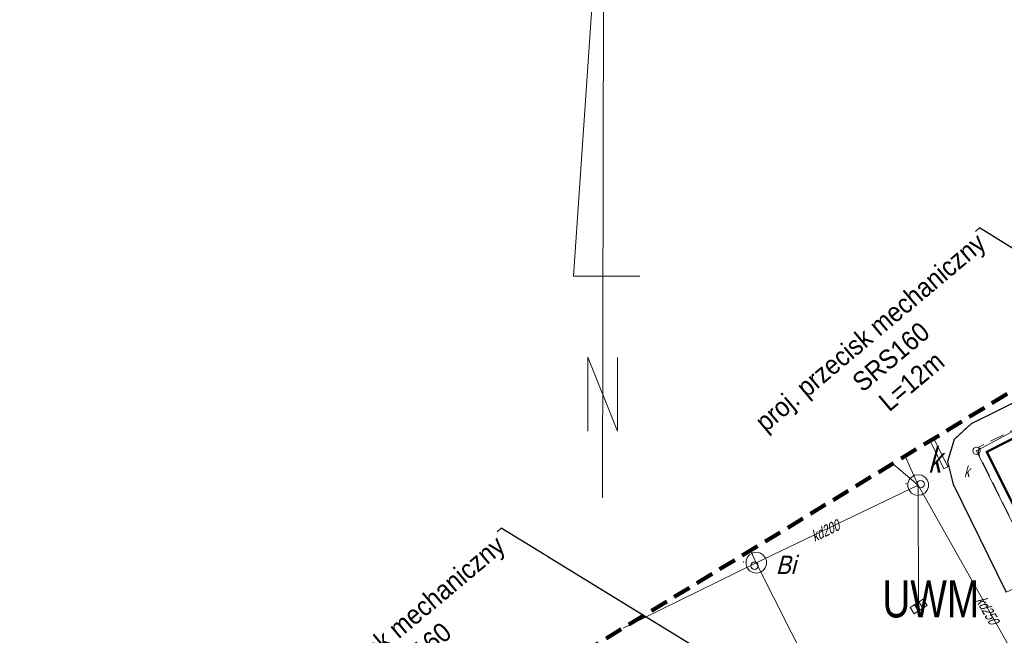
# Model space of a CAD drawing. Extents: x 7463256 to 7464485, y 5957341 to 5958260.
# Tile 231 of 256: x 7464128 to 7464194, y 5957970 to 5958011. Entities that reach past the tile are written whole.
import ezdxf
from ezdxf import colors
from ezdxf.entities.mleader import LeaderData, LeaderLine
from ezdxf.math import Vec2, Vec3

# ---------------------------------------------------------------- set-up
doc = ezdxf.new("R2010")
doc.units = 0
doc.header["$MEASUREMENT"] = 0
for name, pattern in [('1.5_0.5', [2, 1.5, -0.5]), ('4', [1.8, 1.2, -0.6]), ('mz1.0_0.5', [1.5, 1, -0.5])]:
    doc.linetypes.add(name, pattern=pattern)
doc.layers.get('0').update_dxf_attribs({"color": 2, "linetype": 'CONTINUOUS', "lineweight": 5})
for name, color, linetype in [('210-Oznaczenie użytku', 7, 'CONTINUOUS'), ('312-Budynek (powierzchnia)', 7, 'CONTINUOUS'), ('320-część budynku wyodrębniona ze względu na liczbę kondygnacji naziemnych (powierzchnia)', 7, 'CONTINUOUS'), ('jezdnia (powierzchnia)', 7, 'CONTINUOUS'), ('komora podziemna - przewód kanalizacyjny (powierzchnia)', 7, 'CONTINUOUS'), ('komora podziemna - przewód kanalizacyjny (powierzchnia)-Atr17', 7, 'CONTINUOUS'), ('kratka ściekowa (punkt)', 7, 'CONTINUOUS'), ('krawężnik (linia)', 7, 'CONTINUOUS'), ('Obszar opracowania', 7, 'CONTINUOUS'), ('przewód kanalizacyjny (linia)', 7, 'CONTINUOUS'), ('przewód kanalizacyjny (linia)-Atr1', 7, 'CONTINUOUS'), ('Punkt budynku', 7, 'CONTINUOUS'), ('punkt o określonej wysokości (sieć kanalizacyjna)', 7, 'CONTINUOUS'), ('studzienka - przewód kanalizacyjny (powierzchnia)', 7, 'CONTINUOUS'), ('studzienka okrągła - przewód kanalizacyjny (punkt)', 7, 'CONTINUOUS'), ('studzienka okrągła - przewód kanalizacyjny (punkt)-Atr17', 7, 'CONTINUOUS'), ('trawnik (powierzchnia)', 7, 'CONTINUOUS'), ('właz okrągły - siec kanalizacyjna (punkt)', 7, 'CONTINUOUS')]:
    doc.layers.add(name, color=color, linetype=linetype)
doc.layers.add('@Właściciele', color=6, linetype='CONTINUOUS', lineweight=20, plot=False)
doc.layers.add('OBMBS-21-18876-opis proj', color=1, linetype='CONTINUOUS', lineweight=18)
doc.styles.get("Standard").update_dxf_attribs({"font": 'txt', "width": 0.75})

# ---------------------------------------------------------------- blocks, each defined once
blk = doc.blocks.new('PW01')
at = {"linetype": 'Continuous', "lineweight": 13}
h = blk.add_hatch(color=0, dxfattribs=at)
edge = h.paths.add_edge_path()
edge.add_arc((0, 0), 0.045, 0, 360)
blk = doc.blocks.new('US22')
at = {"color": 0, "linetype": 'Continuous', "lineweight": 13}
blk.add_circle((0, 0), 0.25, dxfattribs=at)
blk = doc.blocks.new('US05')
at = {"color": 0, "linetype": 'Continuous', "lineweight": 13}
for p, q in [((-0.525, -0.25), (-0.525, 0.25)), ((-0.525, 0.25), (-0.175, 0.25)), ((-0.175, -0.25), (-0.175, 0.25)), ((-0.175, 0.25), (0.175, 0.25)), ((0.175, -0.25), (0.175, 0.25)), ((0.175, 0.25), (0.525, 0.25)), ((0.525, -0.25), (0.525, 0.25)), ((-0.525, -0.25), (-0.175, -0.25)), ((-0.175, -0.25), (0.175, -0.25)), ((0.175, -0.25), (0.525, -0.25))]:
    blk.add_line(p, q, dxfattribs=at)
blk = doc.blocks.new('US15')
at = {"color": 0, "linetype": 'Continuous', "lineweight": 13}
blk.add_circle((0, 0), 0.25, dxfattribs=at)
blk = doc.blocks.new('PUNKTBUD')
at = {"color": 0}
blk.add_circle((0, 0), 0.045, dxfattribs=at)

msp = doc.modelspace()

# ---------------------------------------------------------------- linework, layer by layer
at = {"color": 0, "linetype": 'Continuous'}
for p, q in [((7464167.099, 5958023.824), (7464165.035, 5957993.828)), ((7464167.003, 5957978.824), (7464167.099, 5958023.824)), ((7464165.035, 5957993.828), (7464169.535, 5957993.819)), ((7464166.013, 5957983.326), (7464166.023, 5957988.326)), ((7464166.023, 5957988.326), (7464168.013, 5957983.322)), ((7464168.013, 5957983.322), (7464168.023, 5957988.322))]:
    msp.add_line(p, q, dxfattribs=at)
at = {"layer": '312-Budynek (powierzchnia)', "color": 7, "linetype": 'Continuous', "lineweight": 50, "flags": 128}
for points in [[(7464193.03, 5957981.92), (7464202.66, 5957986.82)], [(7464196.38, 5957975.23), (7464193.03, 5957981.92)]]:
    msp.add_lwpolyline(points, dxfattribs=at)
at = {"layer": '320-część budynku wyodrębniona ze względu na liczbę kondygnacji naziemnych (powierzchnia)', "color": 7, "linetype": 'Continuous', "lineweight": 18, "flags": 128}
msp.add_lwpolyline([(7464202.66, 5957986.82), (7464227.83, 5957999.21), (7464235.45, 5957983.79), (7464236, 5957982.74), (7464226.94, 5957978.24), (7464226.47, 5957979.12), (7464222.68, 5957977.25), (7464223.12, 5957976.36), (7464201.21, 5957965.48), (7464197.83, 5957972.24), (7464197.66, 5957972.15), (7464196.19, 5957975.1), (7464196.38, 5957975.23), (7464193.03, 5957981.92)], close=True, dxfattribs=at)
at = {"layer": 'jezdnia (powierzchnia)', "color": 7, "linetype": '1.5_0.5', "lineweight": 18, "flags": 128}
msp.add_lwpolyline([(7464200.723, 5957989.706), (7464201.33, 5957988.46), (7464191.96, 5957983.82), (7464190.82, 5957982.76), (7464190.37, 5957981.28), (7464190.75, 5957979.74), (7464194.34, 5957972.42), (7464196.4, 5957973.41), (7464197.66, 5957972.15), (7464197.83, 5957972.24), (7464201.12, 5957965.58), (7464197.55, 5957963.8), (7464196.31, 5957962.87), (7464195.26, 5957961.1), (7464194.99, 5957959.1), (7464186.57, 5957957.22), (7464184.7, 5957957.22), (7464183.45, 5957956.68), (7464181.4, 5957955.8), (7464172.13, 5957951.11), (7464162.39, 5957946.1), (7464157.49, 5957956.12), (7464154.754, 5957961.667)], dxfattribs=at)
at = {"layer": 'komora podziemna - przewód kanalizacyjny (powierzchnia)', "color": 34, "linetype": 'Continuous', "lineweight": 18, "flags": 128}
for points in [[(7464188.38, 5957980.38), (7464188.62, 5957980.34), (7464188.83, 5957980.22), (7464188.99, 5957980.03), (7464189.07, 5957979.8), (7464189.07, 5957979.56), (7464188.99, 5957979.33), (7464188.83, 5957979.14), (7464188.72, 5957979.08), (7464188.62, 5957979.02), (7464188.38, 5957978.99), (7464188.38, 5957978.98), (7464188.14, 5957979.02), (7464187.93, 5957979.14), (7464187.77, 5957979.33), (7464187.75, 5957979.38), (7464187.69, 5957979.56), (7464187.69, 5957979.8), (7464187.77, 5957980.03), (7464187.85, 5957980.13), (7464187.93, 5957980.22), (7464188.1, 5957980.32), (7464188.14, 5957980.34)], [(7464177.42, 5957975.12), (7464177.66, 5957975.08), (7464177.87, 5957974.96), (7464178.03, 5957974.77), (7464178.05, 5957974.73), (7464178.11, 5957974.54), (7464178.11, 5957974.3), (7464178.03, 5957974.07), (7464177.87, 5957973.88), (7464177.74, 5957973.81), (7464177.66, 5957973.76), (7464177.42, 5957973.72), (7464177.18, 5957973.76), (7464176.97, 5957973.88), (7464176.81, 5957974.07), (7464176.79, 5957974.11), (7464176.73, 5957974.3), (7464176.73, 5957974.54), (7464176.81, 5957974.77), (7464176.97, 5957974.96), (7464177.12, 5957975.05), (7464177.18, 5957975.08)]]:
    msp.add_lwpolyline(points, close=True, dxfattribs=at)
at = {"layer": 'krawężnik (linia)', "color": 7, "linetype": 'Continuous', "lineweight": 25, "flags": 128}
msp.add_lwpolyline([(7464201.33, 5957988.46), (7464191.96, 5957983.82), (7464190.82, 5957982.76), (7464190.37, 5957981.28), (7464190.75, 5957979.74), (7464194.34, 5957972.42)], dxfattribs=at)
at = {"layer": 'Obszar opracowania', "color": 132, "linetype": '4', "lineweight": 200, "flags": 128}
msp.add_lwpolyline([(7463648.63, 5957598.42), (7463381.17, 5957559), (7463352.31, 5957567.45), (7463255.88, 5957568.85), (7463280.41, 5957340.9), (7463468.95, 5957378.08), (7463536.66, 5957509.53), (7463626.95, 5957460.4), (7463653.5, 5957411.27), (7463734.5, 5957471.02), (7463879.22, 5957698.07), (7464314.97, 5957939.96), (7464470.72, 5957945.23), (7464483.34, 5958244.06), (7464262.86, 5958260.06), (7464240.11, 5958013.73), (7463789.91, 5957739.13), (7463712.41, 5957593.35)], close=True, dxfattribs=at)
at = {"layer": 'przewód kanalizacyjny (linia)', "color": 34, "linetype": 'Continuous', "lineweight": 18, "flags": 128}
for points in [[(7464242.645, 5958041.178), (7464256.49, 5958047.89), (7464266.85, 5958027.04), (7464265.16, 5958026.13), (7464266.2, 5957992.14), (7464265.4, 5957985.7), (7464241.78, 5957985.34), (7464201.04, 5957964.5), (7464192.33, 5957982), (7464201.97, 5957987.16), (7464200.763, 5957989.73)], [(7464186.657, 5957981.126), (7464188.38, 5957979.68), (7464188.41, 5957971.46)], [(7464213.56, 5957938.52), (7464209.56, 5957944.49), (7464201.93, 5957955.89), (7464201.54, 5957956.47), (7464199.46, 5957960.03), (7464188.38, 5957979.68), (7464187.506, 5957981.644)], [(7464188.38, 5957979.68), (7464177.42, 5957974.42), (7464168.413, 5957969.999)], [(7464180.95, 5957967.4), (7464177.42, 5957974.42), (7464177.025, 5957975.251)]]:
    msp.add_lwpolyline(points, dxfattribs=at)
at = {"layer": 'studzienka - przewód kanalizacyjny (powierzchnia)', "color": 34, "linetype": 'Continuous', "lineweight": 18, "flags": 128}
msp.add_lwpolyline([(7464189.443, 5957982.826), (7464190.38, 5957980.92), (7464190.12, 5957980.78), (7464189.19, 5957982.671)], dxfattribs=at)
at = {"layer": 'trawnik (powierzchnia)', "color": 7, "linetype": 'mz1.0_0.5', "lineweight": 18, "flags": 128}
msp.add_lwpolyline([(7464201.89, 5957987.36), (7464201.81, 5957986.91), (7464192.49, 5957982.25), (7464192.47, 5957981.8), (7464195.68, 5957975.29), (7464195.52, 5957975.2), (7464196.4, 5957973.41), (7464194.34, 5957972.42), (7464190.75, 5957979.74), (7464190.37, 5957981.28), (7464190.82, 5957982.76), (7464191.96, 5957983.82), (7464201.33, 5957988.46)], close=True, dxfattribs=at)

# ---------------------------------------------------------------- block references
at = {"layer": 'kratka ściekowa (punkt)', "color": 7, "linetype": 'Continuous', "lineweight": 18, "rotation": 33.02}
msp.add_blockref('US05', (7464188.41, 5957971.46), dxfattribs=at)
at = {"layer": 'Punkt budynku', "color": 5, "linetype": 'Continuous', "lineweight": 18}
msp.add_blockref('PUNKTBUD', (7464193.03, 5957981.92), dxfattribs=at)
at = {"layer": 'punkt o określonej wysokości (sieć kanalizacyjna)', "color": 34, "linetype": 'Continuous', "lineweight": 13}
for p in [(7464192.33, 5957982), (7464192.46, 5957981.73), (7464192.59, 5957982.14), (7464187.56, 5957979.77), (7464187.85, 5957980.12), (7464188.09, 5957980.32), (7464187.75, 5957979.38), (7464188.72, 5957979.08), (7464188.38, 5957978.98), (7464177.12, 5957975.05), (7464176.56, 5957974.47), (7464178.04, 5957974.72), (7464176.8, 5957974.11), (7464177.73, 5957973.8), (7464188.41, 5957971.76)]:
    msp.add_blockref('PW01', p, dxfattribs=at)
at = {"layer": 'punkt o określonej wysokości (sieć kanalizacyjna)', "color": 34, "linetype": 'Continuous', "lineweight": 13, "rotation": 33.02}
msp.add_blockref('PW01', (7464188.53, 5957970.92), dxfattribs=at)
at = {"layer": 'studzienka okrągła - przewód kanalizacyjny (punkt)', "color": 34, "linetype": 'Continuous', "lineweight": 18}
msp.add_blockref('US15', (7464192.33, 5957982), dxfattribs=at)
at = {"layer": 'właz okrągły - siec kanalizacyjna (punkt)', "color": 7, "linetype": 'Continuous', "lineweight": 18}
for p in [(7464188.55, 5957979.74), (7464177.3, 5957974.22)]:
    msp.add_blockref('US22', p, dxfattribs=at)

# ---------------------------------------------------------------- texts
at = {"layer": '210-Oznaczenie użytku', "color": 3, "linetype": 'Continuous', "lineweight": 18, "oblique": 15, "width": 0.9}
msp.add_text('Bi', height=1.25, dxfattribs=at).set_placement((7464178.74, 5957973.65))
at = {"layer": 'komora podziemna - przewód kanalizacyjny (powierzchnia)-Atr17', "color": 34, "oblique": 15, "width": 0.722}
msp.add_text('k', height=1.75, dxfattribs=at).set_placement((7464189.05, 5957980.51))
at = {"layer": 'przewód kanalizacyjny (linia)-Atr1', "color": 34, "oblique": 15, "width": 0.72}
for s, rotation, p in [('kd200', 25.64, (7464181.37, 5957975.82)), ('kd200', 25.64, (7464181.37, 5957975.82)), ('kd250', 299.42, (7464192.27, 5957971.87))]:
    msp.add_text(s, height=0.75, rotation=rotation, dxfattribs=at).set_placement(p)
at = {"layer": 'studzienka okrągła - przewód kanalizacyjny (punkt)-Atr17', "color": 34, "oblique": 15, "width": 0.72}
msp.add_text('k', height=0.75, dxfattribs=at).set_placement((7464191.49, 5957980.23))

# ---------------------------------------------------------------- next in the draw order: leaders
at = {"layer": 'OBMBS-21-18876-opis proj', "lineweight": 20}
ml = msp.add_multileader_mtext('Standard', dxfattribs=at)
ml.set_content('\\pxqc;{\\W0.9;\\fArial|b0|i0|c238|p34;proj. przecisk mechaniczny SRS160\\PL=12m}', color=256)
ml.set_leader_properties()
ml.build(insert=Vec2(0, 0))
ml.multileader.update_dxf_attribs({"has_text_frame": 1, "text_right_attachment_type": 0, "dogleg_length": 0.36, "arrow_head_size": 1.3})
ctx = ml.context
ctx.base_point, ctx.char_height, ctx.arrow_head_size, ctx.landing_gap_size, ctx.plane_origin, ctx.plane_x_axis, ctx.plane_y_axis = Vec3(7464177.689, 5957983.595, -10.8), 1.3, 1.3, 0.09, Vec3(7464209.395, 5958092.251, -10.8), Vec3(0.765565, 0.643359), Vec3(-0.643359, 0.765565)
ctx.right_attachment, ctx.text_align_type = 0, 2
notes = []
notes.append((ctx, [(0, (1, 1, 0), (7464192.528, 5957997.084, -10.8), (-0.765565, -0.643359), 0.36, [(0, [(7464230.342, 5957973.726, -10.8)], 0, [])])]))
ctx.mtext.insert, ctx.mtext.text_direction, ctx.mtext.rotation, ctx.mtext.width, ctx.mtext.defined_height, ctx.mtext.alignment, ctx.mtext.flow_direction = Vec3(7464184.72, 5957990.522, -10.8), Vec3(0.765565, 0.643359), 0.698877, 20.43589, 27.692, 2, 5
ctx.mtext.has_bg_fill, ctx.mtext.bg_color, ctx.mtext.bg_scale_factor, ctx.mtext.bg_transparency, ctx.mtext.use_window_bg_color = 1, -1023410167, 1.5, 0, 1
for ctx, leaders in notes:
    for number, flags, end, landing, length, lines in leaders:
        leader = LeaderData()
        leader.index, (leader.has_last_leader_line, leader.has_dogleg_vector, leader.attachment_direction) = number, flags
        leader.last_leader_point, leader.dogleg_vector, leader.dogleg_length = Vec3(end), Vec3(landing), length
        for number, points, colour, breaks in lines:
            line = LeaderLine()
            line.index, line.vertices, line.color, line.breaks = number, Vec3.list(points), colors.encode_raw_color(colour), breaks
            leader.lines.append(line)
        ctx.leaders.append(leader)

# ---------------------------------------------------------------- next in the draw order: leaders
ml = msp.add_multileader_mtext('Standard', dxfattribs=at)
ml.set_content('\\pxqc;{\\W0.9;\\fArial|b0|i0|c238|p34;proj. przecisk mechaniczny  SRS160\\PL=19m}', color=256)
ml.set_leader_properties()
ml.build(insert=Vec2(0, 0))
ml.multileader.update_dxf_attribs({"has_text_frame": 1, "text_right_attachment_type": 0, "dogleg_length": 0.36, "arrow_head_size": 1.3})
ctx = ml.context
ctx.base_point, ctx.char_height, ctx.arrow_head_size, ctx.landing_gap_size, ctx.plane_origin, ctx.plane_x_axis, ctx.plane_y_axis = Vec3(7464145.232, 5957963.352, -10.8), 1.3, 1.3, 0.09, Vec3(7464160.245, 5958068.811, -10.8), Vec3(0.765565, 0.643359), Vec3(-0.643359, 0.765565)
ctx.right_attachment, ctx.text_align_type = 0, 2
notes = []
notes.append((ctx, [(0, (1, 1, 0), (7464160.147, 5957976.751, -10.8), (-0.765565, -0.643359), 0.36, [(0, [(7464193.352, 5957956.423, -10.8)], 0, [])])]))
ctx.mtext.insert, ctx.mtext.text_direction, ctx.mtext.rotation, ctx.mtext.width, ctx.mtext.defined_height, ctx.mtext.alignment, ctx.mtext.flow_direction = Vec3(7464152.339, 5957970.189, -10.8), Vec3(0.765565, 0.643359), 0.698877, 21.34412, 27.692, 2, 5
ctx.mtext.has_bg_fill, ctx.mtext.bg_color, ctx.mtext.bg_scale_factor, ctx.mtext.bg_transparency, ctx.mtext.use_window_bg_color = 1, -1023410167, 1.5, 0, 1
for ctx, leaders in notes:
    for number, flags, end, landing, length, lines in leaders:
        leader = LeaderData()
        leader.index, (leader.has_last_leader_line, leader.has_dogleg_vector, leader.attachment_direction) = number, flags
        leader.last_leader_point, leader.dogleg_vector, leader.dogleg_length = Vec3(end), Vec3(landing), length
        for number, points, colour, breaks in lines:
            line = LeaderLine()
            line.index, line.vertices, line.color, line.breaks = number, Vec3.list(points), colors.encode_raw_color(colour), breaks
            leader.lines.append(line)
        ctx.leaders.append(leader)

# ---------------------------------------------------------------- next in the draw order: texts
at = {"layer": '@Właściciele', "insert": (7464185.96, 5957973.219), "char_height": 2.5, "width": 5.76377, "attachment_point": 1}
msp.add_mtext('{\\fArial|b0|i0|c238|p34;UWM}', dxfattribs=at)

doc.saveas('drawing.dxf')
